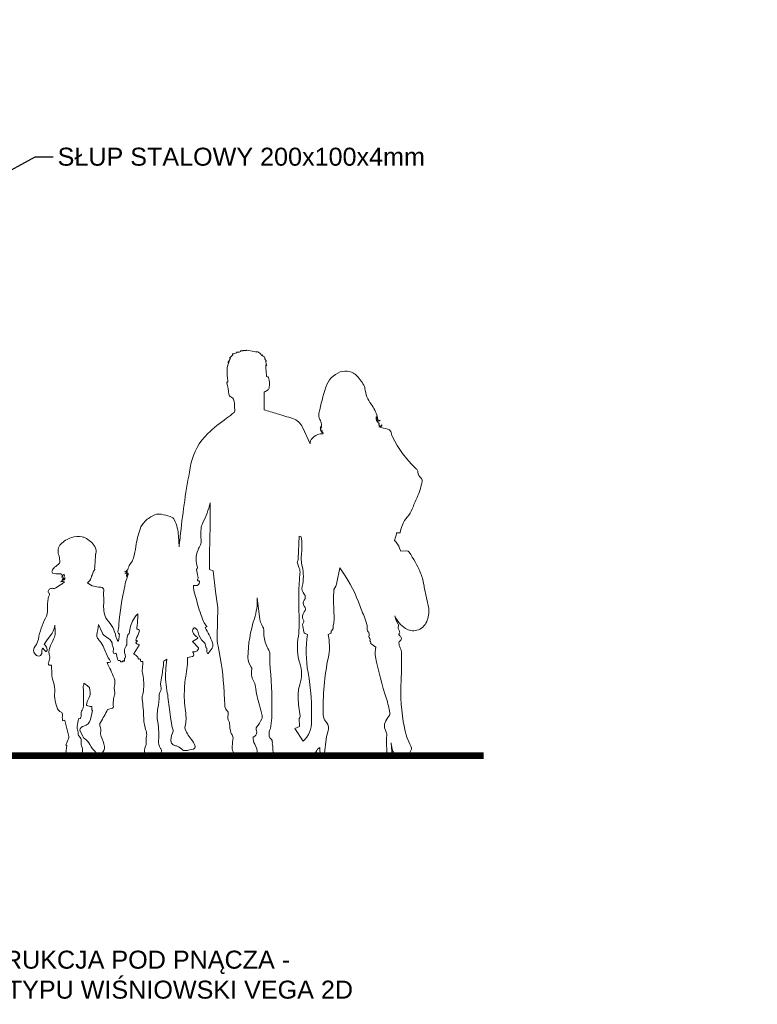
# Model space of a CAD drawing. Header units: millimetres. Extents: x -4186 to -941, y -4992 to -64.
# Tile 7 of 21: x -1703 to -1375, y -3548 to -3110. Entities that reach past the tile are written whole.
import ezdxf
from ezdxf import colors
from ezdxf.entities.mleader import LeaderData, LeaderLine
from ezdxf.math import Vec2, Vec3

# ---------------------------------------------------------------- set-up
doc = ezdxf.new("R2010")
doc.units = ezdxf.units.MM
for name, color, linetype, lineweight in [('3 przekrój', 10, 'Continuous', 30), ('3 widok', 151, 'Continuous', 18), ('FIGURE_PERSONE', 252, 'Continuous', 0), ('Z WYM 1 100', 130, 'Continuous', 20)]:
    doc.layers.add(name, color=color, linetype=linetype, lineweight=lineweight)
doc.styles.get("Standard").update_dxf_attribs({"font": 'arial.ttf'})

# ---------------------------------------------------------------- blocks, each defined once
blk = doc.blocks.new('people 7')
at = {"layer": 'FIGURE_PERSONE', "color": 252, "linetype": 'Continuous'}
blk.add_lwpolyline([(6723514.29, 5509745.81), (6723514.29, 5509745.81), (6723512.19, 5509736.41, 0.114166), (6723513.13, 5509730.67, 0.238843), (6723517.51, 5509726.87, 0.204919), (6723522.42, 5509727.66, 0.149161), (6723527.2, 5509733.22), (6723526.7, 5509731.4), (6723525.67, 5509729.53, 0.22722), (6723525.6, 5509728.3, -0.169894), (6723525.64, 5509727.62, -0.061268), (6723525.13, 5509726.43, 0.324482), (6723525.24, 5509725.32, -0.441838), (6723525.18, 5509724.68, 0.125046), (6723524.37, 5509723.7, 0.392726), (6723524.84, 5509722.26, -0.292655), (6723525.36, 5509721.28, -0.09929), (6723524.75, 5509719.11, 0.115413), (6723524.16, 5509716.78, 0.017327), (6723524.38, 5509704.85, -0.061138), (6723522.96, 5509684.23, -0.072165), (6723520.07, 5509675.94, 0.320055), (6723520.42, 5509673.48, -0.118431), (6723520.71, 5509672.98, 0.184224), (6723521.58, 5509671.84), (6723523.35, 5509671.72), (6723525.09, 5509671.73, 0.253942), (6723527.51, 5509673.06, 0.125688), (6723528.62, 5509676.38, -0.035364), (6723528.76, 5509677.4), (6723528.3, 5509671.82), (6723530.67, 5509671.82), (6723530.75, 5509679.42), (6723530.67, 5509681.16, -0.100538), (6723530.77, 5509681.77, -0.006044), (6723531.38, 5509683.35, 0.193514), (6723531.38, 5509686.43, 0.077297), (6723529.72, 5509689.23, -0.211847), (6723529.35, 5509690.56, -0.043345), (6723530.8, 5509696.77, 0.031617), (6723535.58, 5509715.15, 0.113916), (6723535.43, 5509719.44), (6723537.58, 5509720.89, 0.398836), (6723537.7, 5509721.43, -0.393043), (6723537.8, 5509721.9, 0.378136), (6723537.99, 5509722.67, -0.386676), (6723538.15, 5509723.32, 0.297792), (6723538.5, 5509724.13, -0.078697), (6723538.48, 5509725.75, -0.182445), (6723538.76, 5509726.26, 0.229188), (6723539.2, 5509727.24, -0.067214), (6723539.42, 5509729.47, -0.043429), (6723540.6, 5509733.03, 0.013566), (6723543.12, 5509739.31, -0.074517), (6723551.33, 5509754.25), (6723552.56, 5509747.91, 0.098641), (6723553.83, 5509744.78), (6723554, 5509740.77), (6723553.84, 5509734.61, 0.007532), (6723553.82, 5509732.97, -0.017559), (6723553.79, 5509732.21, 0.092284), (6723554.16, 5509729.04, -0.111474), (6723554.23, 5509728.16, 0.184345), (6723554.45, 5509727.22, 0.035845), (6723555.02, 5509726.48, -0.29076), (6723555.09, 5509726.05, 0.344976), (6723555.22, 5509725.58, 0.119335), (6723556.42, 5509725.06), (6723556.15, 5509723.53, 0.095986), (6723556.3, 5509715.06, -0.060714), (6723558.53, 5509689.69, -0.205671), (6723557.49, 5509687.01, 0.226899), (6723556.31, 5509683.59, 0.064704), (6723557.15, 5509680.23), (6723558.12, 5509671.82), (6723559.87, 5509671.82), (6723560.07, 5509675.43), (6723560.69, 5509674.98, -0.135416), (6723561.36, 5509674.14, 0.302111), (6723564.33, 5509672.15, 0.232547), (6723564.83, 5509671.82), (6723578.02, 5509671.82), (6723578.02, 5509671.82, 0.267717), (6723580.56, 5509673.37, -0.000857), (6723580.78, 5509676.58, 0.182041), (6723580.88, 5509677.53, -0.258886), (6723581.58, 5509679.2, 0.18685), (6723582.24, 5509680.33, 0.151817), (6723581.76, 5509683.75, -0.039987), (6723581.14, 5509688.46, -0.033236), (6723581.83, 5509710.12, 0.034436), (6723582.02, 5509716.46, -0.147048), (6723582.46, 5509718.15, 0.048898), (6723583.76, 5509720.87, 0.101837), (6723584.64, 5509726.84, -0.152246), (6723584.99, 5509728.23, 0.108877), (6723586.56, 5509732.81), (6723587.51, 5509741.06, 0.088426), (6723588.76, 5509732.02, -0.074784), (6723591.59, 5509714.94, -0.176116), (6723590.13, 5509710.7, 0.231677), (6723589.91, 5509709.77, -0.189912), (6723589.16, 5509704.69, 0.09702), (6723588.29, 5509702.12, -0.036367), (6723586.56, 5509693.97, 0.010619), (6723585.38, 5509689.5, 0.177676), (6723585.56, 5509687.96, 0.040066), (6723587.71, 5509684.41, -0.272239), (6723587.87, 5509682.71, 0.383633), (6723588.56, 5509680.44), (6723589.3, 5509679.99, -0.176127), (6723588.59, 5509676.87, 0.180029), (6723587.63, 5509672.47, 0.295521), (6723588.57, 5509671.82), (6723594.15, 5509671.82, 0.095895), (6723597.34, 5509672.48, 0.238217), (6723598.54, 5509676, -0.015742), (6723598.14, 5509679.66, -0.168245), (6723598.38, 5509680.57, 0.073013), (6723599.04, 5509681.97, 0.07393), (6723599.63, 5509685.86, -0.137482), (6723599.95, 5509686.98, 0.208757), (6723600.33, 5509689.68, -0.286564), (6723600.96, 5509691.86, 0.196189), (6723601.69, 5509693.34, 0.005081), (6723602.05, 5509699.66, -0.041912), (6723604.73, 5509719.95, 0.059784), (6723605.14, 5509724.28), (6723604.85, 5509736.72), (6723605.84, 5509743.9), (6723606.79, 5509752.9), (6723608.44, 5509753.52, 0.013973), (6723608.45, 5509760.31, -0.004131), (6723608.16, 5509777.16), (6723608.11, 5509782.78, 0.052009), (6723611.43, 5509773.98, -0.094495), (6723612.15, 5509771.43, -0.048814), (6723612.1, 5509766.6, 0.131163), (6723612.45, 5509764.36, 0.017539), (6723613.5, 5509762.19, -0.13677), (6723614.38, 5509758.1, -0.052337), (6723613.79, 5509754.51, 0.215812), (6723613.87, 5509753.95), (6723614.1, 5509753.61, -0.050261), (6723613.51, 5509750.54, 0.211373), (6723613.69, 5509749.07, -0.590711), (6723613.44, 5509748.64, 0.19794), (6723612.97, 5509748.46, 0.222953), (6723612.8, 5509748.01, 0.403259), (6723614.49, 5509746.48), (6723615.53, 5509746.51, -0.085484), (6723614.93, 5509742.67, 0.021482), (6723613.84, 5509738.92, -0.042325), (6723611.07, 5509730.72, -0.092508), (6723609.72, 5509728.72, 0.525491), (6723609.79, 5509728.33), (6723610.41, 5509728.05, 0.04144), (6723607.14, 5509721.42, 0.227037), (6723607.31, 5509718.99, 0.073822), (6723609.09, 5509716.71, 0.489763), (6723609.36, 5509716.75, 0.174904), (6723609.6, 5509718.22, -0.133144), (6723609.66, 5509718.99, -0.192657), (6723609.8, 5509719.14, 0.294759), (6723610.1, 5509719.65, -0.23306), (6723611.06, 5509721.83, 0.183423), (6723613.38, 5509725.94, -0.251432), (6723614.84, 5509727.88, -0.372749), (6723615.54, 5509727.68, -0.297835), (6723615.54, 5509725.53, -0.112133), (6723613.79, 5509723.83, 0.561553), (6723613.79, 5509723.27), (6723615.94, 5509721.95, -0.006738), (6723613.54, 5509719.51, 0.267409), (6723613.32, 5509718.72, 0.341398), (6723614.93, 5509717.48), (6723615.85, 5509717.48, 0.136704), (6723615.38, 5509716.15, 0.360865), (6723615.92, 5509715.4), (6723618.09, 5509714.85, 0.036226), (6723618.17, 5509712.03, 0.01537), (6723618.77, 5509707.63, -0.030645), (6723619.47, 5509700.89, -0.014901), (6723619.52, 5509697.33, -0.032894), (6723619.12, 5509692.59, 0.031341), (6723618.76, 5509688.39, 0.05653), (6723619.02, 5509685.55), (6723619.31, 5509684.14, -0.105655), (6723616.45, 5509679.02, 0.114477), (6723614.8, 5509675.94, 0.41582), (6723615.5, 5509674.73, 0.031593), (6723619.02, 5509674.03, 0.240825), (6723620.66, 5509674.61, -0.123483), (6723622.95, 5509676.07, 0.029025), (6723624.38, 5509676.64, 0.221389), (6723625.21, 5509677.63, 0.194965), (6723624.71, 5509681.65, -0.217702), (6723624.57, 5509683.48, 0.050653), (6723625.01, 5509685.23), (6723625.38, 5509687.69, 0.011578), (6723626.56, 5509696.53, -0.019804), (6723627.15, 5509700.42, 0.074112), (6723627.55, 5509710.31), (6723627.14, 5509714.16), (6723628.54, 5509713.35, 0.012207), (6723628.71, 5509711.46, 0.022342), (6723629.73, 5509705.17, -0.109447), (6723629.69, 5509701.47, 0.176268), (6723629.81, 5509700.45, 0.010186), (6723630.1, 5509699.89, -0.12671), (6723630.53, 5509698.26, 0.049744), (6723631.11, 5509692.66, -0.096787), (6723631.17, 5509686.53, 0.040512), (6723630.74, 5509682.3, 0.021106), (6723630.81, 5509678.6, -0.140887), (6723630.02, 5509675.01, 0.160591), (6723629.53, 5509673.85, 0.400099), (6723631.14, 5509671.96, 0.047401), (6723636.13, 5509671.92, 0.321769), (6723636.81, 5509672.5, 0.188312), (6723636.49, 5509675.92, -0.124345), (6723636.22, 5509677.68, 0.070657), (6723636.1, 5509680.37, -0.133042), (6723636.28, 5509682.66, 0.080783), (6723637.33, 5509688.31, -0.031371), (6723638.04, 5509696.65, 0.114452), (6723637.9, 5509698.29, -0.044564), (6723637.47, 5509700.21, -0.085468), (6723637.77, 5509707.51, 0.07666), (6723637.92, 5509710.13), (6723637.67, 5509712.67), (6723637.66, 5509713.2, -0.086459), (6723638.46, 5509713.13, 0.392322), (6723638.58, 5509713.19, 0.11312), (6723638.67, 5509714.03, -0.369776), (6723638.81, 5509714.25, -0.137134), (6723639.38, 5509714.25, 0.583766), (6723639.73, 5509714.61, -0.27659), (6723639.85, 5509715.05, -0.051131), (6723641.48, 5509716.32, 0.41657), (6723641.59, 5509716.76), (6723639.31, 5509720.35, -0.609693), (6723639.42, 5509720.67, 0.1285), (6723640.64, 5509721.16, 0.30554), (6723640.72, 5509721.4, 0.212606), (6723640.22, 5509722.02, -0.769758), (6723640.29, 5509722.35), (6723640.82, 5509722.37, 0.164309), (6723640.71, 5509723.02, -0.035766), (6723639.26, 5509726.24, -0.490339), (6723639.93, 5509727.31, 0.203482), (6723640.31, 5509727.52, 0.216036), (6723640.4, 5509727.89, -0.042584), (6723639.96, 5509732.31), (6723639.93, 5509734.04, -0.084122), (6723641.43, 5509732.32, -0.101897), (6723643.6, 5509726.27), (6723643.74, 5509725.25), (6723644.04, 5509725.2, -0.060523), (6723644.39, 5509724.45, -0.105604), (6723644.75, 5509721.1, 0.188901), (6723645.05, 5509720.04, -0.171247), (6723645.79, 5509717.67, -0.082866), (6723645.51, 5509716.27, 0.149811), (6723645.4, 5509714.72, 0.652481), (6723645.72, 5509714.66), (6723645.8, 5509714.77, -0.072043), (6723645.78, 5509714.37, 0.03795), (6723645.69, 5509713.48, 0.421664), (6723645.9, 5509713.27, 0.268635), (6723646.34, 5509713.53), (6723646.43, 5509713.67), (6723646.5, 5509713.55, 0.27712), (6723646.85, 5509713.02, 0.511432), (6723647.65, 5509713.45, -0.491061), (6723647.97, 5509713.65, 0.472423), (6723648.85, 5509714.12), (6723649.36, 5509716.8, -0.236288), (6723649.81, 5509716.68, 0.383277), (6723650.42, 5509716.7, 0.229884), (6723650.71, 5509717.44), (6723650.58, 5509718.89, -0.061463), (6723651.15, 5509720.52, 0.233299), (6723651.15, 5509721.03, -0.245075), (6723651.16, 5509721.41, -0.146146), (6723653.66, 5509723.87, 0.160109), (6723655.55, 5509725.84), (6723657.23, 5509729.34, 0.033205), (6723657.91, 5509724.84, -0.20908), (6723657.64, 5509723.45, -0.024845), (6723656.51, 5509721.99, 0.07803), (6723654.77, 5509719.15), (6723652.96, 5509714.84), (6723652.37, 5509714.09), (6723651.84, 5509713.18, 0.277253), (6723652.42, 5509712.77), (6723653.44, 5509712.69, 0.028565), (6723650.32, 5509705.82, 0.157503), (6723650.12, 5509702.37, -0.136486), (6723650.08, 5509700.09, 0.144999), (6723650.08, 5509698.57, -0.038469), (6723650.62, 5509696.07, -0.067399), (6723650.62, 5509693.31, 0.376217), (6723650.99, 5509692.74), (6723653.23, 5509692.13, 0.035579), (6723656.31, 5509686.45, -0.252503), (6723656.45, 5509684.5, 0.153666), (6723656.21, 5509682.45, -0.13648), (6723655.98, 5509680.29, 0.069095), (6723654.57, 5509675.79, 0.262147), (6723655.57, 5509673.1, 0.366639), (6723658.16, 5509673.1, 0.102862), (6723660.97, 5509676.7, -0.134775), (6723663.3, 5509679.32, 0.140112), (6723664.04, 5509680.18), (6723665.36, 5509682.99, 0.302844), (6723663.63, 5509684.81, -0.289185), (6723660.72, 5509687.72), (6723659.84, 5509691.68), (6723660.16, 5509691.96, -0.015615), (6723660.08, 5509693.15, -0.42976), (6723660.32, 5509693.4, 0.130117), (6723662.29, 5509693.89, 0.317154), (6723662.42, 5509694.17, 0.08909), (6723661.49, 5509696.84, -0.136282), (6723660.87, 5509699.34, -0.017439), (6723660.94, 5509700.46), (6723661.06, 5509701.69, -0.000206), (6723662.03, 5509702.47), (6723663.58, 5509703.71, 0.191301), (6723663.73, 5509702.69, -0.205451), (6723663.89, 5509701.44, 0.090649), (6723663.75, 5509699.97, -0.041498), (6723663.75, 5509699.14, 0.023871), (6723663.72, 5509698.18, -0.008553), (6723663.7, 5509694.22, 0.147004), (6723664.37, 5509691.78, -0.174181), (6723664.81, 5509689.8, 0.1363), (6723665.02, 5509688.35, 0.250044), (6723665.36, 5509688.08), (6723665.91, 5509687.98, -0.016027), (6723666.5, 5509684.69, -0.126919), (6723666.29, 5509682.76, 0.091845), (6723666.07, 5509681.51, -0.108082), (6723665.9, 5509680.69, -0.107248), (6723665.49, 5509680.14, 0.062355), (6723665.19, 5509679.8, 0.178652), (6723664.77, 5509678.14, -0.121653), (6723664.39, 5509675.42, 0.173311), (6723664.31, 5509673.14, 0.170934), (6723665.66, 5509671.82), (6723670.67, 5509671.82, 0.349154), (6723671.51, 5509673.1), (6723671.08, 5509676.23, -0.873106), (6723671.24, 5509676.39, 0.774941), (6723671.48, 5509676.56, 0.018824), (6723670.27, 5509679.23, -0.188214), (6723670.18, 5509680.26), (6723670.84, 5509682.53), (6723671.95, 5509687.33, -0.076328), (6723672.61, 5509687.29, 0.403212), (6723672.9, 5509687.47, 0.110199), (6723672.96, 5509689.64, -0.341991), (6723673.62, 5509690.96, 0.175237), (6723675.1, 5509692.45, 0.131063), (6723676.36, 5509699.77, -0.115702), (6723676.98, 5509704.15, 0.085696), (6723677.72, 5509707.78), (6723677.83, 5509711.57, -0.05382), (6723678.46, 5509711.57, 0.549021), (6723679.17, 5509712.47, -0.020041), (6723678.5, 5509714.71, -0.210012), (6723678.68, 5509715.8, 0.123649), (6723678.88, 5509716.37, 0.135564), (6723678.18, 5509720.16, -0.015657), (6723676.53, 5509723.85, -0.114461), (6723676.12, 5509726.32), (6723676.3, 5509729.07, 0.13012), (6723677.55, 5509725.66), (6723679.96, 5509722.19), (6723680.97, 5509720.67, 0.059652), (6723680.24, 5509719.83, 0.121145), (6723679.73, 5509718.46, 0.215567), (6723679.97, 5509717.69, 0.444515), (6723680.47, 5509717.69, 0.0142), (6723681.02, 5509718.33), (6723681.54, 5509718.99, -0.324213), (6723682.03, 5509718.14, 0.075326), (6723682.1, 5509716.64, 0.356837), (6723683.42, 5509715.56, 0.233721), (6723685.03, 5509716.36, 0.352564), (6723684.95, 5509719.95, -0.132969), (6723683.52, 5509723.02, 0.07571), (6723680.43, 5509732.22, -0.123711), (6723679.54, 5509736.06, 0.034064), (6723679.31, 5509740.77, 0.117045), (6723678.82, 5509742.1, -0.406277), (6723679.06, 5509743.38, 0.346821), (6723679.25, 5509744, 0.14976), (6723678.46, 5509745, 0.199233), (6723677.11, 5509745.28, -0.17479), (6723675.96, 5509745.47, -0.037564), (6723673.13, 5509747.32), (6723672.15, 5509748.08, -0.226542), (6723673.13, 5509748.25), (6723673.71, 5509748.09, 0.18702), (6723672.6, 5509748.84, -0.266525), (6723672, 5509749.39), (6723671.85, 5509749.86, 0.176887), (6723672.67, 5509749.24), (6723673.09, 5509749.12, -0.098878), (6723672.48, 5509749.81, -0.112369), (6723672.13, 5509750.97, -0.79619), (6723672.71, 5509751.15, -0.04896), (6723673.03, 5509750.46, -0.111232), (6723673.07, 5509750.11), (6723673.05, 5509749.95, 0.290016), (6723673.18, 5509750.69, -0.246465), (6723673.25, 5509751.33), (6723673.41, 5509751.58), (6723673.68, 5509751.46, -0.594596), (6723673.8, 5509751.67), (6723675.83, 5509751.66), (6723677.14, 5509751.81, 0.350191), (6723677.51, 5509753.02, 0.128741), (6723676.42, 5509754.51, -0.004249), (6723674.41, 5509756.16, -0.228605), (6723674.2, 5509756.64), (6723674.26, 5509758.9, -0.012581), (6723674.69, 5509760.19, 0.282117), (6723673.76, 5509764.66, 0.133975), (6723669.02, 5509767.58, 0.113853), (6723664.28, 5509767.85, 0.071214), (6723663.03, 5509767.45, 0.136161), (6723658.8, 5509763.71, 0.230427), (6723658.4, 5509760.42, -0.069312), (6723658.44, 5509760.2, 0.010083), (6723658.79, 5509755.46, -0.02939), (6723658.85, 5509753.63, 0.270084), (6723659.1, 5509753.18, -0.233887), (6723659.58, 5509752.43, 0.099754), (6723660.18, 5509750.56, -0.077383), (6723660.37, 5509750.05, 0.155955), (6723661.27, 5509748.44), (6723662.04, 5509747.72, -0.111569), (6723659.15, 5509746.19, -0.066228), (6723656.58, 5509745.85, 0.091937), (6723655.63, 5509745.68, 0.367145), (6723654.8, 5509744.16, -0.087919), (6723654.87, 5509741.26, 0.067679), (6723654.84, 5509738.7, -0.130893), (6723653.95, 5509732.38, -0.088357), (6723653.33, 5509731.42, 0.134633), (6723649.5, 5509724.14, -0.082857), (6723648.72, 5509722.21, -0.678936), (6723648.39, 5509722.26), (6723648.25, 5509722.91), (6723647.91, 5509725.38, 0.295773), (6723648.44, 5509725.53, 0.223208), (6723648.62, 5509726.16, -0.018754), (6723648.23, 5509729.35, 0.032664), (6723645.68, 5509746.31, 0.034867), (6723644.41, 5509750.65), (6723644.14, 5509751.37), (6723644.19, 5509751.92, -0.055206), (6723644.7, 5509751.19, -0.086735), (6723644.85, 5509750.75), (6723644.89, 5509750.48, 0.201829), (6723644.94, 5509750.89), (6723644.54, 5509752.3), (6723645.61, 5509751.61, 0.00486), (6723644.62, 5509752.56, -0.763184), (6723644.74, 5509752.8), (6723645.83, 5509752.56, -0.291403), (6723644.11, 5509754.13, 0.104131), (6723643.01, 5509756.28, -0.104519), (6723641.84, 5509758.58, -0.029074), (6723640.78, 5509763.66, 0.046382), (6723638.91, 5509771.33, 0.117225), (6723636.75, 5509774.72, 0.095596), (6723632.41, 5509777.57, 0.149994), (6723629.71, 5509777.82, 0.018744), (6723625.7, 5509776.83, 0.214805), (6723623.83, 5509775.25, 0.098482), (6723622.09, 5509768.36), (6723621.83, 5509763.45, -0.002254), (6723620.94, 5509771.34, 0.021737), (6723616.58, 5509799.9, 0.156349), (6723609.21, 5509813.22, 0.035772), (6723600.96, 5509819.95, -0.027333), (6723597.64, 5509822.56, -0.224875), (6723597.38, 5509823.17), (6723597.45, 5509825.13, -0.057572), (6723597.8, 5509827.88, -0.244591), (6723599.12, 5509829.37, 0.29362), (6723599.95, 5509830.5, -0.059549), (6723600.85, 5509835.44, 0.504818), (6723600.61, 5509835.76), (6723600.38, 5509835.76), (6723600.46, 5509836.37, 0.0244), (6723600.69, 5509841.3, 0.111951), (6723599.98, 5509844.4), (6723599.82, 5509844.72, -0.192159), (6723600.15, 5509844.57), (6723600.47, 5509844.24), (6723599.59, 5509845.75), (6723599.25, 5509846.34), (6723599.62, 5509846.28), (6723598.25, 5509847.77), (6723598.2, 5509848.11), (6723598.46, 5509848.25), (6723597.9, 5509848.25, 0.110346), (6723597.03, 5509848.57), (6723596.65, 5509848.62), (6723596.42, 5509848.8), (6723596.59, 5509849.03), (6723595.37, 5509849.03), (6723594.79, 5509849.33), (6723594.9, 5509849.52), (6723593.71, 5509849.49), (6723593.82, 5509849.67), (6723592.32, 5509849.67), (6723592.21, 5509849.82), (6723588.82, 5509849.31), (6723587.68, 5509849.01), (6723587.68, 5509849.23, 0.172619), (6723586, 5509848.13), (6723585.58, 5509847.58), (6723585.42, 5509847.86), (6723585.1, 5509847.34, -0.347356), (6723584.6, 5509846.89), (6723584.26, 5509846.86, -0.225257), (6723583.67, 5509845.27, 0.422295), (6723583.67, 5509844.92, -0.447633), (6723583.64, 5509844.22, 0.333208), (6723583.55, 5509843.87, -0.29416), (6723583.47, 5509843.42, 0.109732), (6723583.38, 5509843.26), (6723583.35, 5509843.15, -0.136387), (6723583.58, 5509843.23), (6723583.71, 5509843.24, -0.035353), (6723583.65, 5509840.92), (6723583.39, 5509838.23, 0.410773), (6723582.51, 5509837.81, 0.141215), (6723582.23, 5509833.47, 0.154777), (6723582.84, 5509832.42, 0.108666), (6723584.26, 5509831.6, -0.326712), (6723584.53, 5509831.23), (6723584.53, 5509823.67, 0.003423), (6723578.83, 5509821.95, -0.000585), (6723571.94, 5509819.84, 0.216909), (6723567.59, 5509815.99), (6723564.33, 5509808.67, 0.212701), (6723563.33, 5509811.26, 0.145154), (6723559.92, 5509813.11, 0.068823), (6723558.8, 5509813.19, -0.608667), (6723558.65, 5509813.43, 0.068384), (6723558.97, 5509814.14), (6723559.19, 5509814.92, -0.18125), (6723559.36, 5509814.11), (6723559.31, 5509813.75, 0.105593), (6723559.74, 5509815.17, 0.257433), (6723559.5, 5509815.71, -0.195328), (6723559.33, 5509816), (6723559.29, 5509816.28, 0.28794), (6723559.67, 5509815.87), (6723559.88, 5509815.82, -0.255577), (6723559.35, 5509817.35, -0.080481), (6723560.06, 5509819.41, 0.179606), (6723560.44, 5509822.23, 0.019204), (6723557.42, 5509833.59, 0.235642), (6723551.07, 5509840.27, 0.299881), (6723543.67, 5509838.5, 0.072515), (6723540.47, 5509833.9, 0.09111), (6723540.23, 5509833.07, -0.136447), (6723537.52, 5509826.11, 0.092966), (6723534.86, 5509820.71, 0.0174), (6723534.5, 5509819.22, -0.527497), (6723533.87, 5509818.95), (6723533.59, 5509819.13, 0.690457), (6723534.66, 5509819.01, 0.033164), (6723534.93, 5509819.64, 0.081834), (6723535.07, 5509820.46, -0.894558), (6723535.26, 5509820.48, -0.316202), (6723534.13, 5509817.81, 0.423238), (6723534.04, 5509817.37, -0.415048), (6723533.9, 5509816.69, -0.078847), (6723533.48, 5509816.5, -0.475929), (6723533.03, 5509816.83), (6723533.01, 5509817.1, 0.587748), (6723533.26, 5509816.33), (6723534.13, 5509816.16, -0.016675), (6723530.18, 5509815.21, 0.139394), (6723529.45, 5509814.83, 0.171625), (6723528.6, 5509813.17, -0.057942), (6723528.42, 5509812.49, -0.019596), (6723528.11, 5509811.75, -0.093168), (6723518.22, 5509798.2, 0.036955), (6723517.36, 5509797.26, 0.147907), (6723516.98, 5509796.28, -0.205659), (6723515.66, 5509793.79, 0.271365), (6723515.14, 5509792.41, 0.065009), (6723517.35, 5509785.18, -0.01349), (6723519.5, 5509780.12, 0.089386), (6723521.67, 5509776.59, -0.082643), (6723523.8, 5509773.23, -0.052013), (6723524.83, 5509769.85, 0.358948), (6723525.1, 5509769.63), (6723526.33, 5509769.63, 0.026798), (6723526.82, 5509767.72), (6723527.26, 5509766.3, 0.10551), (6723525.01, 5509762.86), (6723524.53, 5509761.62), (6723521.83, 5509761.72, 0.222174), (6723520.82, 5509761.13, 0.049623), (6723516.01, 5509752.39, 0.056897), (6723514.36, 5509746.89, 0.05385), (6723514.29, 5509745.81)], format="xyb", close=True, dxfattribs=at)
blk.add_lwpolyline([(6723567.31, 5509678.12, -0.225645), (6723563.75, 5509687.01, -0.054803), (6723565.2, 5509708.36, 0.083676), (6723565.42, 5509725.06), (6723566.5, 5509725.43, 0.279886), (6723567.13, 5509726.17, 0.006806), (6723567.58, 5509729.39, 0.227024), (6723567.38, 5509729.99, -0.340298), (6723567.23, 5509731.31, 0.333985), (6723566.86, 5509734.97, -0.392932), (6723566.87, 5509737.47, 0.388671), (6723566.9, 5509740.12, -0.382283), (6723566.9, 5509742.69, 0.243601), (6723567.78, 5509746.11, -0.113325), (6723567.78, 5509754.88, 0.088329), (6723568.08, 5509760.78, -0.073552), (6723568.22, 5509767.89), (6723569.14, 5509768.19), (6723569.58, 5509758.22, 0.089737), (6723569.92, 5509756.74), (6723569.04, 5509754.18, 0.106134), (6723568.76, 5509751.73, -0.037132), (6723569.12, 5509733.28, 0.05199), (6723569.64, 5509722.96, -0.115102), (6723568.84, 5509712.49, 0.152894), (6723568.83, 5509703, -0.088856), (6723569.56, 5509697.15, -0.027329), (6723568.71, 5509689.16, 0.2655), (6723569.07, 5509688.18), (6723569.03, 5509684.62), (6723571.01, 5509683.7), (6723567.31, 5509678.12)], format="xyb", dxfattribs=at)

msp = doc.modelspace()

# ---------------------------------------------------------------- linework, layer by layer
at = {"layer": '3 przekrój'}
msp.add_lwpolyline([(-3266.8, -3437.26, 3, 3, 0), (-1496.76, -3437.26, 0, 0, 0)], format="xyseb", dxfattribs=at)
at = {"layer": '3 widok'}
msp.add_lwpolyline([(-1496.76, -3437.26), (-1844.71, -3437.26)], dxfattribs=at)

# ---------------------------------------------------------------- block references
at = {"color": 3, "linetype": 'Continuous', "xscale": -1.013258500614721, "yscale": 1.013258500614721, "zscale": 1.013258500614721}
msp.add_blockref('people 7', (6811134.81, -5586159.08), dxfattribs=at)

# ---------------------------------------------------------------- leaders
at = {"layer": 'Z WYM 1 100'}
ml = msp.add_multileader_mtext('Standard', dxfattribs=at)
ml.set_content('SŁUP STALOWY 200x100x4mm', color=256)
ml.set_leader_properties()
ml.build(insert=Vec2(0, 0))
ml.multileader.update_dxf_attribs({"arrow_head_size": 7})
ctx = ml.context
ctx.base_point, ctx.char_height, ctx.arrow_head_size, ctx.plane_origin = Vec3(-1684.16, -3170.88), 8, 7, Vec3(134686.45, 1819.83)
notes = []
notes.append((ctx, [(0, (1, 1, 0), (-1696.16, -3170.88), (1, 0), 8, [(0, [(-1748.79, -3199.74)], 0, [])])]))
ctx.mtext.insert, ctx.mtext.width = Vec3(-1686.16, -3166.81), 311.1235
ml = msp.add_multileader_mtext('Standard', dxfattribs=at)
ml.set_content('KONSTRUKCJA POD PNĄCZA - \\PPANEL TYPU WIŚNIOWSKI VEGA 2D', color=256)
ml.set_leader_properties()
ml.build(insert=Vec2(0, 0))
ml.multileader.update_dxf_attribs({"arrow_head_size": 7})
ctx = ml.context
ctx.base_point, ctx.char_height, ctx.arrow_head_size, ctx.plane_origin = Vec3(-1746.53, -3528.09), 8, 7, Vec3(134568, 2009.48)
notes.append((ctx, [(0, (1, 1, 0), (-1758.53, -3528.09), (1, 0), 8, [(0, [(-1789.67, -3390.56)], 0, [])])]))
ctx.mtext.insert, ctx.mtext.width = Vec3(-1748.53, -3524.02), 311.1235
for ctx, leaders in notes:
    for number, flags, end, landing, length, lines in leaders:
        leader = LeaderData()
        leader.index, (leader.has_last_leader_line, leader.has_dogleg_vector, leader.attachment_direction) = number, flags
        leader.last_leader_point, leader.dogleg_vector, leader.dogleg_length = Vec3(end), Vec3(landing), length
        for number, points, colour, breaks in lines:
            line = LeaderLine()
            line.index, line.vertices, line.color, line.breaks = number, Vec3.list(points), colors.encode_raw_color(colour), breaks
            leader.lines.append(line)
        ctx.leaders.append(leader)

doc.saveas('drawing.dxf')
